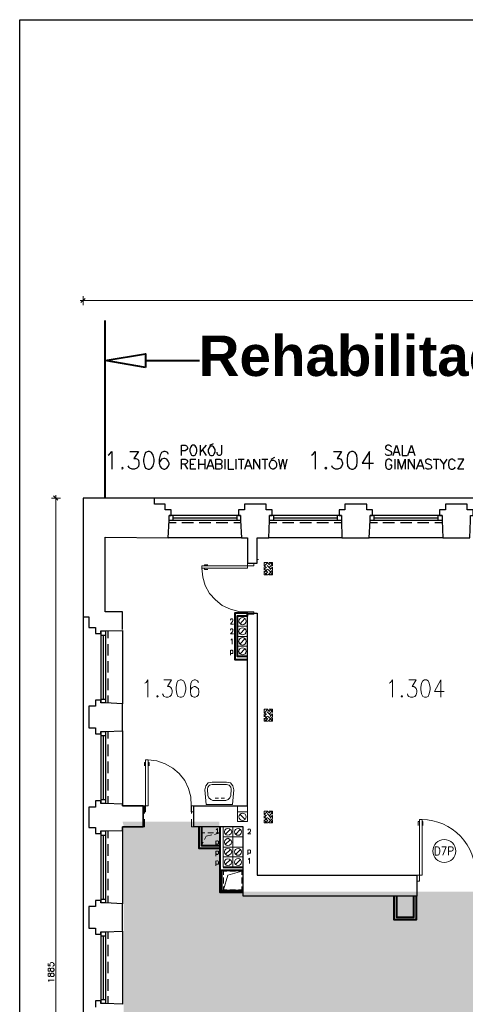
# Model space of a CAD drawing. Header units: millimetres. Extents: x 1 to 17496, y 1 to 30809.
# Tile 146 of 256: x 1887 to 2768, y 28861 to 30809. Entities that reach past the tile are written whole.
import ezdxf

# ---------------------------------------------------------------- set-up
doc = ezdxf.new("R2010")
doc.units = ezdxf.units.MM
doc.linetypes.add('CENTER', pattern=[2, 1.25, -0.25, 0.25, -0.25])
for name, color, linetype in [('0_Przyz_Opisy oddziałów', 5, 'Continuous'), ('Opisy', 255, 'Continuous'), ('PDF _Geometria', 7, 'Continuous')]:
    doc.layers.add(name, color=color, linetype=linetype)
doc.layers.add('N_SSP_ewakuacja', color=4, linetype='CENTER', lineweight=40)
doc.styles.add('arial', font='arialbd.ttf')

msp = doc.modelspace()

# ---------------------------------------------------------------- hatches: boundary and pattern name
at = {"layer": 'N_SSP_ewakuacja', "lineweight": 60, "transparency": 33554457}
h = msp.add_hatch(color=51, dxfattribs=at)
h.dxf.hatch_style = 1
h.paths.add_polyline_path([(2090.4, 29222.1), (2092.3, 29214.5), (2092.3, 28668.2), (2316.4, 28668.2), (2316.4, 28794.1), (4224.1, 28794.1), (4224.1, 28290.5), (4488.7, 28290.5), (4488.7, 28948.3), (4172.5, 28948.3), (4172.5, 29082.8), (3726.9, 29082.8), (3726.9, 29558.7), (3564.7, 29558.7), (3564.7, 29083.6), (2281.6, 29083.6), (2281.6, 29222.1)])

# ---------------------------------------------------------------- linework, layer by layer
at = {"layer": '0_Przyz_Opisy oddziałów', "lineweight": 40}
msp.add_lwpolyline([(2136, 30120.9), (2056, 30134.4), (2136, 30147.9)], close=True, dxfattribs=at)
msp.add_lwpolyline([(2136, 30134.4), (2242.4, 30134.4)], dxfattribs=at)
at = {"layer": 'Opisy', "color": 7, "lineweight": 25}
for points in [[(2206.8, 29946.6), (2206.8, 29966.8), (2214.4, 29966.8), (2216.9, 29966), (2217.7, 29965.1), (2218.6, 29962.6), (2218.6, 29960.1), (2217.7, 29958.4), (2216.9, 29957.5), (2214.4, 29955.9), (2206.8, 29955.9)], [(2243.8, 29966.8), (2243.8, 29946.6)], [(2255.6, 29966.8), (2243.8, 29953.3)], [(2248.1, 29958.4), (2255.6, 29946.6)], [(2286, 29966.8), (2286, 29951.6), (2285.1, 29948.3), (2284.3, 29947.4), (2282.6, 29946.6), (2280.9, 29946.6), (2279.2, 29947.4), (2278.4, 29948.3), (2277.5, 29951.6), (2277.5, 29953.3)], [(2622, 29963.4), (2620.3, 29966), (2617.8, 29966.8), (2614.4, 29966.8), (2611.9, 29966), (2610.2, 29963.4), (2610.2, 29961.8), (2611.1, 29960.1), (2611.9, 29959.2), (2613.6, 29958.4), (2618.6, 29955.9), (2620.3, 29955), (2621.2, 29954.2), (2622, 29952.5), (2622, 29950), (2620.3, 29947.4), (2617.8, 29946.6), (2614.4, 29946.6), (2611.9, 29947.4), (2610.2, 29950)], [(2625.4, 29946.6), (2632.1, 29966.8), (2638.8, 29946.6)], [(2643.1, 29966.8), (2643.1, 29946.6), (2653.2, 29946.6)], [(2654.8, 29946.6), (2661.6, 29966.8), (2668.3, 29946.6)], [(2061.9, 29947.4), (2064.4, 29949.1), (2069.5, 29954.2), (2069.5, 29919.6)], [(2104.9, 29954.2), (2121.7, 29954.2), (2112.5, 29940.7), (2116.7, 29940.7), (2120, 29939), (2121.7, 29937.3), (2122.6, 29932.3), (2122.6, 29929.7), (2121.7, 29924.7), (2118.3, 29921.3), (2114.1, 29919.6), (2109.1, 29919.6), (2104.9, 29921.3), (2103.2, 29923), (2101.5, 29926.4)], [(2180.7, 29949.1), (2179.8, 29952.5), (2174.8, 29954.2), (2172.3, 29954.2), (2167.2, 29952.5), (2164.7, 29947.4), (2163, 29939), (2163, 29931.4), (2164.7, 29924.7), (2167.2, 29921.3), (2172.3, 29919.6), (2173.9, 29919.6), (2178.1, 29921.3), (2180.7, 29924.7), (2182.4, 29929.7), (2182.4, 29931.4), (2180.7, 29935.6), (2178.1, 29939), (2173.9, 29940.7), (2172.3, 29940.7), (2167.2, 29939), (2164.7, 29935.6), (2163, 29931.4)], [(2206.8, 29919.6), (2206.8, 29939), (2214.4, 29939), (2216.9, 29938.2), (2217.7, 29937.3), (2218.6, 29935.6), (2218.6, 29934), (2217.7, 29931.4), (2216.9, 29930.6), (2214.4, 29929.7), (2206.8, 29929.7)], [(2235.4, 29919.6), (2224.5, 29919.6), (2224.5, 29939), (2235.4, 29939)], [(2240.5, 29939), (2240.5, 29919.6)], [(2253.1, 29939), (2253.1, 29919.6)], [(2257.3, 29919.6), (2264.1, 29939), (2270.8, 29919.6)], [(2282.6, 29929.7), (2285.1, 29928.9), (2286, 29928.1), (2286.8, 29926.4), (2286.8, 29923), (2286, 29921.3), (2285.1, 29920.5), (2282.6, 29919.6), (2275, 29919.6), (2275, 29939), (2282.6, 29939), (2285.1, 29938.2), (2286, 29937.3), (2286.8, 29935.6), (2286.8, 29934), (2286, 29931.4), (2285.1, 29930.6), (2282.6, 29929.7), (2275, 29929.7)], [(2292.7, 29939), (2292.7, 29919.6)], [(2299.4, 29939), (2299.4, 29919.6), (2310.4, 29919.6)], [(2314.6, 29939), (2314.6, 29919.6)], [(2318.8, 29939), (2330.6, 29939)], [(2324.7, 29939), (2324.7, 29919.6)], [(2332.3, 29919.6), (2339, 29939), (2345.8, 29919.6)], [(2350, 29919.6), (2350, 29939), (2361.8, 29919.6), (2361.8, 29939)], [(2366, 29939), (2377.8, 29939)], [(2371.9, 29939), (2371.9, 29919.6)], [(2384.5, 29939), (2391.2, 29943.2)], [(2398.8, 29939), (2403, 29919.6), (2407.2, 29939), (2411.4, 29919.6), (2415.7, 29939)], [(2463.7, 29947.4), (2467, 29949.1), (2471.2, 29954.2), (2471.2, 29919.6)], [(2507.5, 29954.2), (2523.5, 29954.2), (2515, 29940.7), (2519.2, 29940.7), (2521.8, 29939), (2523.5, 29937.3), (2525.1, 29932.3), (2525.1, 29929.7), (2523.5, 29924.7), (2520.9, 29921.3), (2515.9, 29919.6), (2511.7, 29919.6), (2507.5, 29921.3), (2505.8, 29923), (2504.1, 29926.4)], [(2579, 29919.6), (2579, 29954.2), (2563.9, 29931.4), (2586.6, 29931.4)], [(2622.8, 29934.8), (2622, 29936.5), (2620.3, 29938.2), (2618.6, 29939), (2615.3, 29939), (2613.6, 29938.2), (2611.9, 29936.5), (2611.1, 29934.8), (2610.2, 29931.4), (2610.2, 29927.2), (2611.1, 29923.9), (2611.9, 29922.2), (2613.6, 29920.5), (2615.3, 29919.6), (2618.6, 29919.6), (2620.3, 29920.5), (2622, 29922.2), (2622.8, 29923.9), (2622.8, 29927.2), (2618.6, 29927.2)], [(2627.9, 29953.3), (2636.3, 29953.3)], [(2628.7, 29939), (2628.7, 29919.6)], [(2635.5, 29919.6), (2635.5, 29939), (2642.2, 29919.6), (2649, 29939), (2649, 29919.6)], [(2655.7, 29919.6), (2655.7, 29939), (2667.5, 29919.6), (2667.5, 29939)], [(2657.4, 29953.3), (2665.8, 29953.3)], [(2671.7, 29919.6), (2679.3, 29939), (2686, 29919.6)], [(2701.2, 29936.5), (2699.5, 29938.2), (2697, 29939), (2693.6, 29939), (2691.1, 29938.2), (2689.4, 29936.5), (2689.4, 29934.8), (2690.2, 29932.3), (2691.1, 29931.4), (2692.7, 29930.6), (2697.8, 29928.9), (2699.5, 29928.1), (2700.3, 29927.2), (2701.2, 29924.7), (2701.2, 29922.2), (2699.5, 29920.5), (2697, 29919.6), (2693.6, 29919.6), (2691.1, 29920.5), (2689.4, 29922.2)], [(2704.5, 29939), (2716.3, 29939)], [(2710.4, 29939), (2710.4, 29919.6)], [(2718, 29939), (2724.8, 29929.7), (2724.8, 29919.6)], [(2731.5, 29939), (2724.8, 29929.7)], [(2748.3, 29934.8), (2747.5, 29936.5), (2745, 29938.2), (2743.3, 29939), (2739.9, 29939), (2738.2, 29938.2), (2736.5, 29936.5), (2735.7, 29934.8), (2734.9, 29931.4), (2734.9, 29927.2), (2735.7, 29923.9), (2736.5, 29922.2), (2738.2, 29920.5), (2739.9, 29919.6), (2743.3, 29919.6), (2745, 29920.5), (2747.5, 29922.2), (2748.3, 29923.9)], [(2765.2, 29919.6), (2753.4, 29919.6), (2765.2, 29939), (2753.4, 29939)], [(2212.7, 29929.7), (2218.6, 29919.6)], [(2224.5, 29929.7), (2231.2, 29929.7)], [(2240.5, 29929.7), (2253.1, 29929.7)], [(2259.8, 29926.4), (2268.3, 29926.4)], [(2334.8, 29926.4), (2343.2, 29926.4)], [(2674.2, 29926.4), (2683.5, 29926.4)]]:
    msp.add_lwpolyline(points, dxfattribs=at)
for points in [[(2228.7, 29966.8), (2227, 29966), (2225.3, 29963.4), (2224.5, 29961.8), (2223.6, 29959.2), (2223.6, 29954.2), (2224.5, 29951.6), (2225.3, 29950), (2227, 29947.4), (2228.7, 29946.6), (2232.1, 29946.6), (2233.7, 29947.4), (2235.4, 29950), (2236.3, 29951.6), (2237.1, 29954.2), (2237.1, 29959.2), (2236.3, 29961.8), (2235.4, 29963.4), (2233.7, 29966), (2232.1, 29966.8)], [(2264.9, 29965.1), (2263.2, 29963.4), (2261.5, 29961.8), (2259.8, 29958.4), (2259.8, 29953.3), (2261.5, 29950), (2263.2, 29947.4), (2264.9, 29946.6), (2268.3, 29946.6), (2270, 29947.4), (2271.6, 29950), (2273.3, 29953.3), (2273.3, 29958.4), (2271.6, 29961.8), (2270, 29963.4), (2268.3, 29965.1)], [(2141.1, 29954.2), (2136, 29952.5), (2133.5, 29947.4), (2131.8, 29939), (2131.8, 29934), (2133.5, 29926.4), (2136, 29921.3), (2141.1, 29919.6), (2143.6, 29919.6), (2147.8, 29921.3), (2151.2, 29926.4), (2152.9, 29934), (2152.9, 29939), (2151.2, 29947.4), (2147.8, 29952.5), (2143.6, 29954.2)], [(2542.8, 29954.2), (2538.6, 29952.5), (2535.3, 29947.4), (2534.4, 29939), (2534.4, 29934), (2535.3, 29926.4), (2538.6, 29921.3), (2542.8, 29919.6), (2546.2, 29919.6), (2550.4, 29921.3), (2553.8, 29926.4), (2554.6, 29934), (2554.6, 29939), (2553.8, 29947.4), (2550.4, 29952.5), (2546.2, 29954.2)], [(2089.7, 29923), (2088.9, 29921.3), (2089.7, 29919.6), (2091.4, 29921.3)], [(2492.3, 29923), (2490.6, 29921.3), (2492.3, 29919.6), (2494, 29921.3)]]:
    msp.add_lwpolyline(points, close=True, dxfattribs=at)
msp.add_ellipse((2387.9, 29928.5), major_axis=(0, -9.13), ratio=0.758288, start_param=3.387205, end_param=9.67039, dxfattribs=at)
at = {"layer": 'PDF _Geometria'}
msp.add_lwpolyline([(1887, 30808.7), (14038.1, 30808.7), (14038.1, 26805.9), (1887, 26805.9)], close=True, dxfattribs=at)
at = {"layer": 'PDF _Geometria', "lineweight": 18}
for points in [[(2006.3, 30253.2), (2018.1, 30253.2), (3988.9, 30253.2), (4000.7, 30253.2), (4461.4, 30253.2), (4473.2, 30253.2)], [(2016.4, 30257.4), (2008, 30249)], [(2012.2, 30261.6), (2012.2, 30243.9)], [(1967.6, 29862.4), (1949.9, 29862.4)], [(1962.5, 29858.2), (1954.1, 29866.6)], [(1958.3, 27981.7), (1958.3, 27993.5), (1958.3, 29856.5), (1958.3, 29868.3)], [(2337.3, 29637.5), (2320.5, 29638.3), (2303.6, 29642.6), (2287.6, 29650.1), (2274.2, 29661.1), (2262.4, 29673.7), (2253.9, 29689.7), (2248.9, 29705.7), (2247.2, 29723.4)], [(2252.3, 29728.5), (2252.3, 29730.1), (2259, 29730.1)], [(2252.3, 29723.4), (2252.3, 29720.9), (2259, 29720.9)], [(2359.2, 29741.1), (2356.7, 29741.1), (2356.7, 29737.7)], [(2370.2, 29727.6), (2377.8, 29735.2), (2370.2, 29735.2), (2370.2, 29728.5), (2374.4, 29725.1)], [(2370.2, 29733.5), (2371.9, 29735.2)], [(2371, 29734.4), (2370.2, 29735.2)], [(2370.2, 29725.9), (2370.2, 29720)], [(2370.2, 29721.7), (2375.2, 29725.9)], [(2376.9, 29715.8), (2370.2, 29722.6)], [(2370.2, 29715), (2376.9, 29721.7)], [(2383.7, 29721.7), (2376.1, 29729.3)], [(2380.3, 29731), (2376.9, 29735.2)], [(2378.6, 29710.8), (2387, 29720), (2387, 29725.9), (2382, 29720.9)], [(2379.4, 29730.1), (2383.7, 29735.2)], [(2387, 29728.5), (2387, 29735.2), (2380.3, 29735.2)], [(2381.1, 29725.9), (2387, 29731.8)], [(2387, 29730.1), (2382.8, 29735.2)], [(2387, 29724.2), (2385.3, 29726.8)], [(2056, 29704.9), (2056, 29687.2)], [(2370.2, 29717.5), (2370.2, 29710.8), (2377.8, 29710.8)], [(2372.7, 29710.8), (2377.8, 29716.7)], [(2376.1, 29710.8), (2372.7, 29714.1)], [(2386.2, 29712.5), (2378.6, 29720.9)], [(2380.3, 29710.8), (2387, 29710.8), (2387, 29717.5)], [(2382, 29710.8), (2382, 29711.6)], [(2384.5, 29710.8), (2387, 29713.3)], [(2303.6, 29620.7), (2303.6, 29621.5), (2304.5, 29622.3), (2304.5, 29623.2), (2307.9, 29623.2), (2308.7, 29622.3), (2308.7, 29619.8), (2307.9, 29618.1), (2303.6, 29613.1), (2309.5, 29613.1)], [(2323, 29613.9), (2332.3, 29624)], [(2309.5, 29593.7), (2303.6, 29593.7), (2307.9, 29597.9), (2308.7, 29599.6), (2308.7, 29602.1), (2307.9, 29603), (2307, 29603.8), (2305.3, 29603.8), (2304.5, 29603), (2304.5, 29602.1), (2303.6, 29601.3), (2303.6, 29602.1)], [(2323, 29593.7), (2332.3, 29603.8)], [(2304.5, 29581.9), (2305.3, 29581.9), (2307, 29583.6), (2307, 29573.5)], [(2323, 29574.3), (2332.3, 29583.6)], [(2303.6, 29561.7), (2303.6, 29551.6)], [(2303.6, 29560), (2304.5, 29560.9), (2305.3, 29561.7), (2307, 29561.7), (2307.9, 29560.9), (2308.7, 29560), (2308.7, 29555.8), (2307.9, 29555), (2304.5, 29555), (2303.6, 29555.8)], [(2323, 29554.1), (2332.3, 29564.2)], [(2134.4, 29496), (2136.9, 29497.7), (2140.2, 29502.7), (2140.2, 29468.2)], [(2172.3, 29502.7), (2187.4, 29502.7), (2179, 29489.3), (2183.2, 29489.3), (2185.7, 29487.6), (2187.4, 29485.9), (2188.3, 29481.7), (2188.3, 29478.3), (2187.4, 29473.3), (2184, 29469.9), (2180.7, 29468.2), (2176.5, 29468.2), (2172.3, 29469.9), (2171.4, 29471.6), (2169.7, 29474.9)], [(2240.5, 29497.7), (2238.8, 29501.1), (2234.6, 29502.7), (2232.1, 29502.7), (2227.8, 29501.1), (2225.3, 29496), (2224.5, 29487.6), (2224.5, 29480), (2225.3, 29473.3), (2227.8, 29469.9), (2232.1, 29468.2), (2233.7, 29468.2), (2237.1, 29469.9), (2240.5, 29473.3), (2241.3, 29478.3), (2241.3, 29480), (2240.5, 29485.1), (2237.1, 29487.6), (2233.7, 29489.3), (2232.1, 29489.3), (2227.8, 29487.6), (2225.3, 29485.1), (2224.5, 29480)], [(2617.8, 29496), (2620.3, 29497.7), (2624.5, 29502.7), (2624.5, 29468.2)], [(2656.5, 29502.7), (2670.8, 29502.7), (2663.3, 29489.3), (2666.6, 29489.3), (2669.2, 29487.6), (2670.8, 29485.9), (2672.5, 29481.7), (2672.5, 29478.3), (2670.8, 29473.3), (2668.3, 29469.9), (2664.1, 29468.2), (2659.9, 29468.2), (2656.5, 29469.9), (2654.8, 29471.6), (2654, 29474.9)], [(2719.7, 29468.2), (2719.7, 29502.7), (2707.1, 29480), (2726.4, 29480)], [(2370.2, 29442.9), (2371.9, 29444.6)], [(2370.2, 29437), (2377.8, 29444.6), (2370.2, 29444.6), (2370.2, 29437.9)], [(2371, 29443.8), (2370.2, 29444.6)], [(2374.4, 29434.5), (2370.2, 29438.7)], [(2370.2, 29431.2), (2375.2, 29435.4)], [(2370.2, 29435.4), (2370.2, 29429.5)], [(2376.9, 29425.3), (2370.2, 29432)], [(2370.2, 29424.4), (2376.9, 29431.2)], [(2383.7, 29432), (2376.1, 29439.6)], [(2380.3, 29440.4), (2376.9, 29444.6)], [(2382, 29430.3), (2387, 29435.4), (2387, 29429.5), (2378.6, 29421)], [(2386.2, 29422.7), (2378.6, 29430.3)], [(2379.4, 29439.6), (2383.7, 29444.6)], [(2387, 29437.9), (2387, 29444.6), (2380.3, 29444.6)], [(2381.1, 29435.4), (2387, 29442.1)], [(2387, 29439.6), (2382.8, 29444.6)], [(2387, 29433.7), (2385.3, 29436.2)], [(2370.2, 29426.9), (2370.2, 29421), (2377.8, 29421)], [(2372.7, 29421), (2377.8, 29426.1)], [(2376.1, 29421), (2372.7, 29423.6)], [(2380.3, 29421), (2387, 29421), (2387, 29426.9)], [(2382, 29421), (2382, 29421.9)], [(2384.5, 29421), (2387, 29423.6)], [(2090.6, 29332.6), (2090.6, 29314.9)], [(2136, 29339.4), (2133.5, 29339.4), (2133.5, 29332.6)], [(2226.2, 29253.4), (2225.3, 29271.1), (2221.1, 29288), (2213.5, 29304), (2202.6, 29317.5), (2189.9, 29328.4), (2174.8, 29336.8), (2157.9, 29342.7), (2141.1, 29344.4)], [(2141.1, 29339.4), (2142.8, 29339.4), (2142.8, 29332.6)], [(2337.3, 29314.9), (2337.3, 29332.6)], [(2273.3, 29268.6), (2280.1, 29268.6)], [(2291.8, 29268.6), (2285.1, 29268.6)], [(2133.5, 29238.3), (2133.5, 29253.4), (2131, 29253.4)], [(2227, 29238.3), (2227, 29253.4), (2231.2, 29253.4)], [(2318, 29241.7), (2318, 29253.4), (2337.3, 29253.4), (2337.3, 29241.7)], [(2323, 29236.6), (2332.3, 29227.3)], [(2370.2, 29242.5), (2371.9, 29243.3)], [(2370.2, 29236.6), (2377.8, 29243.3), (2370.2, 29243.3), (2370.2, 29237.4), (2374.4, 29234.1)], [(2371, 29243.3), (2370.2, 29243.3)], [(2370.2, 29229.9), (2375.2, 29234.9)], [(2383.7, 29230.7), (2376.1, 29238.3)], [(2380.3, 29240), (2376.9, 29243.3)], [(2379.4, 29239.1), (2383.7, 29243.3)], [(2387, 29237.4), (2387, 29243.3), (2380.3, 29243.3)], [(2381.1, 29234.1), (2387, 29240.8)], [(2382, 29229), (2387, 29234.9)], [(2387, 29239.1), (2382.8, 29243.3)], [(2387, 29233.2), (2385.3, 29234.9)], [(2131, 29213), (2131, 29212.2), (2133.5, 29212.2), (2133.5, 29227.3)], [(2230.4, 29212.2), (2231.2, 29212.2), (2227, 29212.2), (2227, 29227.3)], [(2370.2, 29234.1), (2370.2, 29229)], [(2376.9, 29224.8), (2370.2, 29231.5)], [(2370.2, 29224), (2376.9, 29230.7)], [(2370.2, 29225.7), (2370.2, 29219.8), (2377.8, 29219.8)], [(2372.7, 29219.8), (2377.8, 29224.8)], [(2376.1, 29219.8), (2372.7, 29223.1)], [(2386.2, 29221.4), (2378.6, 29229)], [(2378.6, 29219.8), (2387, 29228.2)], [(2380.3, 29219.8), (2387, 29219.8), (2387, 29225.7)], [(2382, 29219.8), (2382, 29220.6)], [(2384.5, 29219.8), (2387, 29222.3)], [(2387, 29229), (2387, 29234.1)], [(2677.6, 29222.3), (2675.1, 29222.3), (2675.1, 29214.7)], [(2682.6, 29222.3), (2684.3, 29222.3), (2684.3, 29214.7)], [(2246.4, 29190.3), (2246.4, 29200.4), (2253.1, 29200.4)], [(2266.6, 29196.2), (2255.6, 29193.6), (2252.3, 29186.9)], [(2259, 29200.4), (2270, 29200.4)], [(2275.8, 29200.4), (2282.6, 29200.4), (2272.5, 29197)], [(2275.8, 29206.3), (2276.7, 29207.1), (2278.4, 29208.8), (2278.4, 29198.7)], [(2282.6, 29200.4), (2282.6, 29190.3)], [(2293.5, 29197), (2303.6, 29207.1)], [(2313.7, 29197), (2323.9, 29207.1)], [(2338.2, 29205.4), (2339, 29206.3), (2339, 29207.1), (2342.4, 29207.1), (2343.2, 29206.3), (2343.2, 29203.8), (2342.4, 29202.1), (2338.2, 29197.9), (2344.1, 29197.9)], [(2253.1, 29175.1), (2246.4, 29175.1), (2246.4, 29184.4)], [(2249.7, 29181.9), (2246.4, 29175.1)], [(2275, 29184.4), (2275, 29174.3)], [(2275, 29182.7), (2275.8, 29183.5), (2276.7, 29184.4), (2278.4, 29184.4), (2279.2, 29183.5), (2280.1, 29182.7), (2280.1, 29179.3), (2279.2, 29178.5), (2278.4, 29177.6), (2276.7, 29177.6), (2275.8, 29178.5), (2275, 29179.3)], [(2282.6, 29184.4), (2282.6, 29175.1), (2275.8, 29175.1)], [(2293.5, 29176.8), (2303.6, 29186.9)], [(2270, 29175.1), (2259, 29175.1)], [(2275, 29164.2), (2275, 29154.1)], [(2275, 29163.3), (2275.8, 29164.2), (2279.2, 29164.2), (2280.1, 29163.3), (2280.1, 29159.1), (2279.2, 29158.3), (2278.4, 29157.4), (2276.7, 29157.4), (2275.8, 29158.3), (2275, 29159.1)], [(2293.5, 29157.4), (2303.6, 29167.5)], [(2313.7, 29157.4), (2323.9, 29167.5)], [(2338.2, 29166.7), (2338.2, 29156.6)], [(2338.2, 29165), (2339, 29165.9), (2339.9, 29166.7), (2341.5, 29166.7), (2342.4, 29165.9), (2343.2, 29165), (2343.2, 29160.8), (2342.4, 29160), (2339, 29160), (2338.2, 29160.8)], [(2723.9, 29155.7), (2730.6, 29172.6), (2721.4, 29172.6)], [(2734.9, 29155.7), (2734.9, 29172.6), (2740.8, 29172.6), (2743.3, 29171.7), (2743.3, 29170.9), (2744.1, 29169.2), (2744.1, 29167.5), (2743.3, 29165.9), (2743.3, 29165), (2740.8, 29164.2), (2734.9, 29164.2)], [(2275, 29144.8), (2275, 29134.7)], [(2275, 29143.1), (2275.8, 29144), (2276.7, 29144.8), (2278.4, 29144.8), (2279.2, 29144), (2280.1, 29143.1), (2280.1, 29138.9), (2279.2, 29138.1), (2275.8, 29138.1), (2275, 29138.9)], [(2293.5, 29137.2), (2303.6, 29147.3)], [(2313.7, 29137.2), (2323.9, 29147.3)], [(2339, 29148.2), (2339.9, 29148.2), (2341.5, 29149.9), (2341.5, 29139.7)], [(2326.4, 29124.6), (2298.6, 29116.2), (2290.2, 29087.5)], [(2296.9, 29124.6), (2290.2, 29124.6), (2290.2, 29117)], [(2313.7, 29124.6), (2302.8, 29124.6)], [(2326.4, 29117), (2326.4, 29124.6), (2319.6, 29124.6)], [(2290.2, 29112), (2290.2, 29100.2)], [(2326.4, 29100.2), (2326.4, 29112)], [(2290.2, 29094.3), (2290.2, 29087.5), (2296.9, 29087.5)], [(2302.8, 29087.5), (2313.7, 29087.5)], [(2319.6, 29087.5), (2326.4, 29087.5), (2326.4, 29094.3)], [(2666.6, 29051.3), (2666.6, 29063.9)], [(2632.1, 29046.3), (2632.1, 29033.6), (2638, 29033.6)], [(2660.7, 29033.6), (2666.6, 29033.6), (2666.6, 29046.3)], [(2643.9, 29033.6), (2654.8, 29033.6)], [(2090.6, 29010.9), (2090.6, 28993.2)], [(1943.2, 28941.8), (1943.2, 28936.8), (1948.2, 28936.8), (1947.4, 28936.8), (1946.5, 28938.5), (1946.5, 28940.1), (1947.4, 28941.8), (1948.2, 28942.7), (1949.9, 28943.5), (1951.6, 28943.5), (1953.3, 28942.7), (1954.1, 28941.8), (1955, 28940.1), (1955, 28938.5), (1954.1, 28936.8), (1953.3, 28936.8), (1952.4, 28935.9)], [(1944.9, 28906.4), (1944.9, 28908.1), (1943.2, 28909), (1955, 28909)]]:
    msp.add_lwpolyline(points, dxfattribs=at)
at = {"layer": 'PDF _Geometria', "lineweight": 40}
for points in [[(2056, 29864.1), (2056, 30213.6)], [(2337.3, 29549.1), (2318, 29549.1), (2318, 29629.1), (2337.3, 29629.1), (2337.3, 29635), (2312.1, 29635), (2312.1, 29543.2), (2337.3, 29543.2)], [(2241.3, 29212.2), (2241.3, 29170.1), (2282.6, 29170.1)], [(2246.4, 29212.2), (2246.4, 29175.1), (2282.6, 29175.1)], [(2282.6, 29212.2), (2282.6, 29126.3), (2328.9, 29126.3)], [(2282.6, 29126.3), (2282.6, 29082.5), (2328.9, 29082.5)], [(2286, 29126.3), (2286, 29085.8), (2328.9, 29085.8)], [(2289.3, 29132.2), (2328.9, 29132.2)], [(2627.1, 29074.9), (2627.1, 29028.6), (2671.7, 29028.6), (2671.7, 29074.9)], [(2632.1, 29074.9), (2632.1, 29033.6), (2666.6, 29033.6), (2666.6, 29074.9)]]:
    msp.add_lwpolyline(points, dxfattribs=at)
at = {"layer": 'PDF _Geometria', "color": 7, "lineweight": 25}
msp.add_lwpolyline([(2263.2, 29966.8), (2270, 29970.2)], dxfattribs=at)
at = {"layer": 'PDF _Geometria', "lineweight": 25}
for points in [[(2090.6, 29602.1), (2090.6, 29637.5), (2056, 29637.5), (2056, 29784.9), (2180.7, 29784), (2182.4, 29817.7), (2182.4, 29827.8), (2186.6, 29827.8), (2186.6, 29838.8), (2174.8, 29838.8), (2174.8, 29850.6), (2153.7, 29850.6), (2153.7, 29862.4), (2012.2, 29862.4), (2012.2, 29627.4), (2024, 29627.4), (2024, 29606.3), (2036.7, 29606.3), (2036.7, 29594.5), (2047.6, 29594.5), (2047.6, 29599.6), (2056.9, 29599.6), (2090.6, 29600.4), (2090.6, 29455.6), (2056.9, 29457.3), (2047.6, 29457.3), (2047.6, 29462.3), (2036.7, 29462.3), (2036.7, 29450.5), (2024, 29450.5), (2024, 29428.6), (2024, 29407.6), (2036.7, 29407.6), (2036.7, 29395.8), (2047.6, 29395.8), (2047.6, 29400.8), (2056.9, 29400.8), (2090.6, 29401.7), (2090.6, 29256.8), (2090.6, 29253.4), (2131, 29253.4), (2131, 29212.2), (2090.6, 29212.2), (2090.6, 29204.6), (2090.6, 29212.2), (2131, 29212.2), (2131, 29253.4), (2090.6, 29253.4), (2090.6, 29256.8), (2056.9, 29258.5), (2047.6, 29258.5), (2047.6, 29263.6), (2036.7, 29263.6), (2036.7, 29250.9), (2024, 29250.9), (2024, 29229.9)], [(3944.3, 29862.4), (3745.5, 29862.4), (3545.9, 29862.4), (3347.2, 29862.4), (3148.4, 29862.4), (2949.6, 29862.4), (2750.9, 29862.4), (2551.3, 29862.4), (2352.5, 29862.4), (2153.7, 29862.4)], [(2524.3, 29784), (2578.2, 29784), (2579.9, 29817.7), (2579.9, 29827.8), (2584.9, 29827.8), (2584.9, 29838.8), (2573.2, 29838.8), (2573.2, 29850.6), (2551.3, 29850.6), (2530.2, 29850.6), (2530.2, 29838.8), (2518.4, 29838.8), (2518.4, 29827.8), (2523.5, 29827.8), (2523.5, 29817.7), (2524.3, 29784), (2379.4, 29784), (2381.1, 29817.7), (2381.1, 29827.8), (2386.2, 29827.8), (2386.2, 29838.8), (2374.4, 29838.8), (2374.4, 29850.6), (2352.5, 29850.6), (2331.4, 29850.6), (2331.4, 29838.8), (2319.6, 29838.8), (2319.6, 29827.8), (2323.9, 29827.8), (2323.9, 29817.7), (2325.5, 29784), (2180.7, 29784)], [(2723.9, 29784), (2777, 29784), (2778.7, 29817.7), (2778.7, 29827.8), (2783.7, 29827.8), (2783.7, 29838.8), (2771.9, 29838.8), (2771.9, 29850.6), (2750.9, 29850.6), (2729, 29850.6), (2729, 29838.8), (2717.2, 29838.8), (2717.2, 29827.8), (2722.2, 29827.8), (2722.2, 29817.7), (2723.9, 29784), (2578.2, 29784)], [(2323.9, 29827.8), (2182.4, 29827.8)], [(2189.9, 29827.8), (2189.9, 29817.7)], [(2316.3, 29822.8), (2189.9, 29822.8)], [(2316.3, 29827.8), (2316.3, 29817.7)], [(2523.5, 29827.8), (2381.1, 29827.8)], [(2388.7, 29827.8), (2388.7, 29817.7)], [(2515, 29822.8), (2388.7, 29822.8)], [(2515, 29827.8), (2515, 29817.7)], [(2722.2, 29827.8), (2579.9, 29827.8)], [(2587.5, 29827.8), (2587.5, 29817.7)], [(2713.8, 29822.8), (2587.5, 29822.8)], [(2713.8, 29827.8), (2713.8, 29817.7)], [(2196.7, 29813.5), (2181.5, 29813.5)], [(2323.9, 29817.7), (2182.4, 29817.7)], [(2230.4, 29813.5), (2207.6, 29813.5)], [(2264.9, 29813.5), (2242.2, 29813.5)], [(2298.6, 29813.5), (2275.8, 29813.5)], [(2324.7, 29813.5), (2310.4, 29813.5)], [(2523.5, 29817.7), (2381.1, 29817.7)], [(2395.4, 29813.5), (2381.1, 29813.5)], [(2429.1, 29813.5), (2406.4, 29813.5)], [(2463.7, 29813.5), (2440.9, 29813.5)], [(2497.4, 29813.5), (2474.6, 29813.5)], [(2523.5, 29813.5), (2509.1, 29813.5)], [(2722.2, 29817.7), (2579.9, 29817.7)], [(2594.2, 29813.5), (2579.9, 29813.5)], [(2627.9, 29813.5), (2605.2, 29813.5)], [(2662.4, 29813.5), (2639.7, 29813.5)], [(2696.1, 29813.5), (2673.4, 29813.5)], [(2722.2, 29813.5), (2707.9, 29813.5)], [(2325.5, 29784), (2337.3, 29784), (2337.3, 29733.5), (2356.7, 29733.5), (2356.7, 29784), (2379.4, 29784)], [(2012.2, 29627.4), (2012.2, 29428.6), (2012.2, 29229.9)], [(2047.6, 29599.6), (2047.6, 29457.3)], [(2047.6, 29591.2), (2056.9, 29591.2)], [(2051.8, 29591.2), (2051.8, 29464.8)], [(2056.9, 29599.6), (2056.9, 29457.3)], [(2061.1, 29599.6), (2061.1, 29585.3)], [(2061.1, 29573.5), (2061.1, 29550.7)], [(2061.1, 29539.8), (2061.1, 29517.1)], [(2061.1, 29505.3), (2061.1, 29482.5)], [(2061.1, 29471.6), (2061.1, 29457.3)], [(2047.6, 29464.8), (2056.9, 29464.8)], [(2090.6, 29402.5), (2090.6, 29454.7)], [(2047.6, 29400.8), (2047.6, 29258.5)], [(2047.6, 29392.4), (2056.9, 29392.4)], [(2051.8, 29392.4), (2051.8, 29266.1)], [(2056.9, 29400.8), (2056.9, 29258.5)], [(2061.1, 29400.8), (2061.1, 29386.5)], [(2061.1, 29374.7), (2061.1, 29352)], [(2061.1, 29341), (2061.1, 29318.3)], [(2061.1, 29306.5), (2061.1, 29283.8)], [(2047.6, 29266.1), (2056.9, 29266.1)], [(2061.1, 29272.8), (2061.1, 29257.7)], [(2012.2, 29231.5), (2012.2, 29032.8), (2012.2, 28834), (2012.2, 28635.3), (2012.2, 28436.5), (2012.2, 28236.9)], [(2024, 29231.5), (2024, 29210.5), (2036.7, 29210.5), (2036.7, 29198.7), (2047.6, 29198.7), (2047.6, 29203.8), (2056.9, 29203.8), (2090.6, 29204.6), (2090.6, 29059.7), (2056.9, 29061.4), (2047.6, 29061.4), (2047.6, 29066.5), (2036.7, 29066.5), (2036.7, 29054.7), (2024, 29054.7), (2024, 29032.8), (2024, 29011.7), (2036.7, 29011.7), (2036.7, 28999.9), (2047.6, 28999.9), (2047.6, 29004.1), (2056.9, 29004.1), (2090.6, 29005.8), (2090.6, 28861), (2056.9, 28862.7), (2047.6, 28862.7), (2047.6, 28867.7), (2036.7, 28867.7), (2036.7, 28855.1)], [(2047.6, 29203.8), (2047.6, 29061.4)], [(2056.9, 29203.8), (2056.9, 29061.4)], [(2061.1, 29203.8), (2061.1, 29189.4)], [(2047.6, 29195.3), (2056.9, 29195.3)], [(2051.8, 29195.3), (2051.8, 29069)], [(2061.1, 29177.6), (2061.1, 29154.9)], [(2061.1, 29144), (2061.1, 29121.2)], [(2061.1, 29109.4), (2061.1, 29086.7)], [(2047.6, 29069), (2056.9, 29069)], [(2061.1, 29075.7), (2061.1, 29061.4)], [(2090.6, 29006.7), (2090.6, 29058.9)], [(2047.6, 29004.1), (2047.6, 28862.7)], [(2056.9, 29004.1), (2056.9, 28862.7)], [(2061.1, 29005), (2061.1, 28990.7)], [(2047.6, 28996.6), (2056.9, 28996.6)], [(2051.8, 28996.6), (2051.8, 28870.2)], [(2061.1, 28978.9), (2061.1, 28956.1)], [(2061.1, 28945.2), (2061.1, 28922.4)], [(2061.1, 28910.7), (2061.1, 28887.9)], [(2047.6, 28870.2), (2056.9, 28870.2)], [(2061.1, 28877), (2061.1, 28861.8)]]:
    msp.add_lwpolyline(points, dxfattribs=at)
at = {"layer": 'PDF _Geometria', "lineweight": 18}
for points in [[(2247.2, 29723.4), (2337.3, 29723.4), (2337.3, 29733.5), (2350, 29733.5), (2350, 29728.5), (2247.2, 29728.5)], [(2337.3, 29608.9), (2337.3, 29629.1), (2318, 29629.1), (2318, 29608.9)], [(2350, 29632.4), (2350, 29637.5), (2337.3, 29637.5), (2337.3, 29632.4)], [(2337.3, 29588.6), (2337.3, 29608.9), (2318, 29608.9), (2318, 29588.6)], [(2337.3, 29569.3), (2337.3, 29588.6), (2318, 29588.6), (2318, 29569.3)], [(2337.3, 29549.1), (2337.3, 29569.3), (2318, 29569.3), (2318, 29549.1)], [(2204.3, 29502.7), (2200, 29501.1), (2197.5, 29496), (2196.7, 29487.6), (2196.7, 29483.4), (2197.5, 29474.9), (2200, 29469.9), (2204.3, 29468.2), (2206.8, 29468.2), (2211, 29469.9), (2213.5, 29474.9), (2215.2, 29483.4), (2215.2, 29487.6), (2213.5, 29496), (2211, 29501.1), (2206.8, 29502.7)], [(2687.7, 29502.7), (2684.3, 29501.1), (2681.8, 29496), (2680.1, 29487.6), (2680.1, 29483.4), (2681.8, 29474.9), (2684.3, 29469.9), (2687.7, 29468.2), (2691.1, 29468.2), (2694.4, 29469.9), (2697, 29474.9), (2698.6, 29483.4), (2698.6, 29487.6), (2697, 29496), (2694.4, 29501.1), (2691.1, 29502.7)], [(2158.8, 29471.6), (2157.9, 29469.9), (2158.8, 29468.2), (2160.5, 29469.9)], [(2643.1, 29471.6), (2641.4, 29469.9), (2643.1, 29468.2), (2643.9, 29469.9)], [(2141.1, 29344.4), (2141.1, 29253.4), (2131, 29253.4), (2131, 29241.7), (2136, 29241.7), (2136, 29344.4)], [(2255.6, 29256), (2253.1, 29285.4), (2254.8, 29293), (2259.8, 29298.9), (2267.4, 29300.6), (2296.1, 29300.6), (2303.6, 29298.9), (2308.7, 29293), (2310.4, 29285.4), (2307.9, 29256)], [(2269.1, 29264.4), (2294.4, 29264.4), (2299.4, 29266.1), (2302.8, 29269.4), (2304.5, 29273.7), (2305.3, 29286.3), (2304.5, 29290.5), (2301.1, 29294.7), (2296.1, 29295.6), (2267.4, 29295.6), (2262.4, 29294.7), (2259, 29290.5), (2258.2, 29286.3), (2259, 29273.7), (2260.7, 29269.4), (2264.9, 29266.1)], [(2231.2, 29241.7), (2231.2, 29253.4), (2226.2, 29253.4), (2226.2, 29241.7)], [(2337.3, 29222.3), (2337.3, 29241.7), (2318, 29241.7), (2318, 29222.3)], [(2682.6, 29226.5), (2682.6, 29116.2), (2672.5, 29116.2), (2672.5, 29104.4), (2677.6, 29104.4), (2677.6, 29226.5)], [(2308.7, 29192), (2308.7, 29212.2), (2289.3, 29212.2), (2289.3, 29192)], [(2306.2, 29202.1), (2305.3, 29205.4), (2302, 29208), (2298.6, 29208.8), (2295.2, 29208), (2292.7, 29205.4), (2291.8, 29202.1), (2292.7, 29198.7), (2295.2, 29196.2), (2298.6, 29195.3), (2302, 29196.2), (2305.3, 29198.7)], [(2328.9, 29192), (2328.9, 29212.2), (2308.7, 29212.2), (2308.7, 29192)], [(2308.7, 29171.7), (2308.7, 29192), (2289.3, 29192), (2289.3, 29171.7)], [(2306.2, 29181.9), (2305.3, 29185.2), (2302, 29187.8), (2298.6, 29189.4), (2295.2, 29187.8), (2292.7, 29185.2), (2291.8, 29181.9), (2292.7, 29178.5), (2295.2, 29176), (2298.6, 29175.1), (2302, 29176), (2305.3, 29178.5)], [(2308.7, 29152.4), (2308.7, 29171.7), (2289.3, 29171.7), (2289.3, 29152.4)], [(2306.2, 29162.5), (2305.3, 29165.9), (2302, 29168.4), (2298.6, 29169.2), (2295.2, 29168.4), (2292.7, 29165.9), (2291.8, 29162.5), (2292.7, 29159.1), (2295.2, 29156.6), (2298.6, 29154.9), (2302, 29156.6), (2305.3, 29159.1)], [(2328.9, 29152.4), (2328.9, 29171.7), (2308.7, 29171.7), (2308.7, 29152.4)], [(2708.7, 29155.7), (2708.7, 29172.6), (2713, 29172.6), (2715.5, 29171.7), (2716.3, 29170.1), (2717.2, 29169.2), (2718, 29166.7), (2718, 29162.5), (2717.2, 29160), (2716.3, 29158.3), (2715.5, 29156.6), (2713, 29155.7)], [(2308.7, 29132.2), (2308.7, 29152.4), (2289.3, 29152.4), (2289.3, 29132.2)], [(2306.2, 29142.3), (2305.3, 29145.6), (2302, 29148.2), (2298.6, 29149), (2295.2, 29148.2), (2292.7, 29145.6), (2291.8, 29142.3), (2292.7, 29138.9), (2295.2, 29136.4), (2298.6, 29135.5), (2302, 29136.4), (2305.3, 29138.9)], [(2328.9, 29132.2), (2328.9, 29152.4), (2308.7, 29152.4), (2308.7, 29132.2)], [(1943.2, 28928.3), (1943.2, 28926.7), (1946.5, 28926.7), (1947.4, 28927.5), (1948.2, 28930), (1948.2, 28931.7), (1949.9, 28932.6), (1953.3, 28932.6), (1954.1, 28931.7), (1955, 28930), (1955, 28928.3), (1954.1, 28926.7), (1953.3, 28926.7), (1952.4, 28925.8), (1950.7, 28925.8), (1949.9, 28926.7), (1948.2, 28927.5), (1948.2, 28929.2), (1947.4, 28930.9), (1946.5, 28931.7), (1945.7, 28932.6), (1944.9, 28932.6), (1943.2, 28931.7)], [(1943.2, 28918.2), (1943.2, 28916.6), (1944.9, 28915.7), (1945.7, 28915.7), (1946.5, 28916.6), (1947.4, 28917.4), (1948.2, 28919.9), (1948.2, 28920.8), (1949.9, 28922.4), (1953.3, 28922.4), (1954.1, 28921.6), (1955, 28919.9), (1955, 28918.2), (1954.1, 28916.6), (1953.3, 28915.7), (1949.9, 28915.7), (1948.2, 28917.4), (1948.2, 28918.2), (1947.4, 28920.8), (1946.5, 28921.6), (1945.7, 28922.4), (1944.9, 28922.4), (1943.2, 28921.6)]]:
    msp.add_lwpolyline(points, close=True, dxfattribs=at)
at = {"layer": 'PDF _Geometria', "lineweight": 25}
msp.add_lwpolyline([(2672.5, 29074.9), (2328.9, 29074.9), (2328.9, 29212.2), (2231.2, 29212.2), (2231.2, 29253.4), (2337.3, 29253.4), (2337.3, 29635), (2356.7, 29635), (2356.7, 29116.2), (2672.5, 29116.2)], close=True, dxfattribs=at)
at = {"layer": 'PDF _Geometria', "lineweight": 18}
for centre, radius in [((2327.7, 29619), 7.06), ((2327.5, 29579), 7.3), ((2327.6, 29231.8), 7.03), ((2318.8, 29202.1), 6.77), ((2726.5, 29164.1), 22.7), ((2318.8, 29162.5), 6.77), ((2318.8, 29142.3), 6.77)]:
    msp.add_circle(centre, radius, dxfattribs=at)
msp.add_arc((2681.5, 29120), 106.5, 357.9442, 89.3706, dxfattribs=at)
for centre in [(2327.6, 29598.8), (2327.6, 29559.2)]:
    msp.add_ellipse(centre, major_axis=(-7.16, 0), ratio=0.970725, start_param=3.141593, end_param=9.424778, dxfattribs=at)

# ---------------------------------------------------------------- texts
at = {"layer": '0_Przyz_Opisy oddziałów', "style": 'arial'}
msp.add_text('Rehabilitacja Ruchowa', height=80, dxfattribs=at).set_placement((2240.9, 30103.8))

doc.saveas('drawing.dxf')
